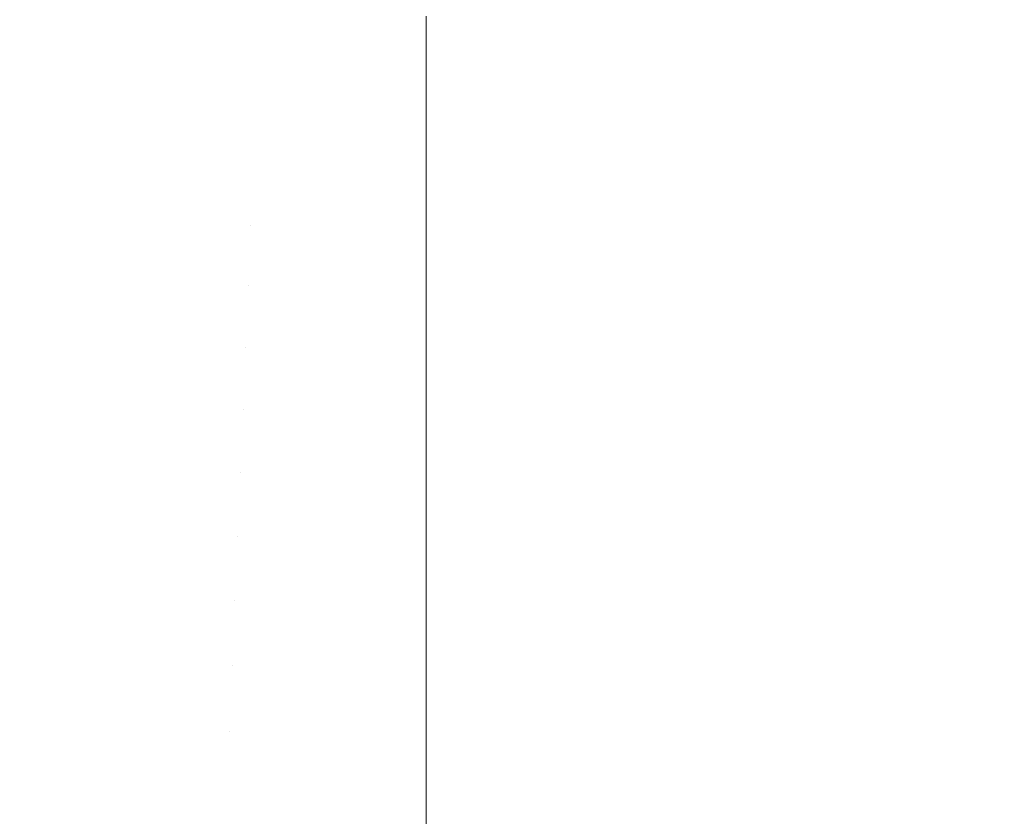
# Model space of a CAD drawing. Header units: centimetres. Extents: x -25.8 to 27.5, y 33.3 to 35.1.
# Tile 111 of 256: x -7.7185 to -7.6566, y 33.5435 to 33.5936. Entities that reach past the tile are written whole.
import ezdxf

# ---------------------------------------------------------------- set-up
doc = ezdxf.new("R2010")
doc.units = ezdxf.units.CM
doc.header["$LTSCALE"] = 2.54
doc.layers.add('Lucido design-1', color=7, linetype='Continuous')

# ---------------------------------------------------------------- blocks, each defined once
blk = doc.blocks.new('Gruppo-6-1')
at = {"color": 7, "linetype": 'Continuous', "lineweight": 9}
for points in [[(-25.69296, 35.040112, 330.586121), (-25.69296, 33.440112, 330.586121), (27.40704, 33.440112, 330.586121), (27.40704, 35.040112, 330.586121)], [(-25.69296, 35.040112, 306.619358), (-25.69296, 33.440112, 306.619358), (27.40704, 33.440112, 306.619358), (27.40704, 35.040112, 306.619358)]]:
    blk.add_3dface(points, dxfattribs=at)
for points, invisible_edges in [([(-7.714055, 33.592269, 329.800259), (-7.724554, 33.593388, 329.800259), (-7.724113, 33.596834, 329.802432), (-7.71376, 33.595732, 329.802432)], 15), ([(-7.714055, 33.592269, 305.833496), (-7.724554, 33.593388, 305.833496), (-7.724113, 33.596834, 305.835669), (-7.71376, 33.595732, 305.835669)], 15), ([(-7.703517, 33.591597, 329.800259), (-7.714055, 33.592269, 329.800259), (-7.71376, 33.595732, 329.802432), (-7.703369, 33.595069, 329.802432)], 15), ([(-7.703517, 33.591597, 305.833496), (-7.714055, 33.592269, 305.833496), (-7.71376, 33.595732, 305.835669), (-7.703369, 33.595069, 305.835669)], 15), ([(-7.69296, 33.593833, 329.801797), (-7.69296, 33.591373, 329.800259), (-7.703517, 33.591597, 329.800259), (-7.703369, 33.595069, 329.802432)], 14), ([(-7.69296, 33.593833, 305.835034), (-7.69296, 33.591373, 305.833496), (-7.703517, 33.591597, 305.833496), (-7.703369, 33.595069, 305.835669)], 14), ([(-7.714357, 33.588718, 329.798229), (-7.725007, 33.589852, 329.798229), (-7.724554, 33.593388, 329.800259), (-7.714055, 33.592269, 329.800259)], 15), ([(-7.714357, 33.588718, 305.831466), (-7.725007, 33.589852, 305.831466), (-7.724554, 33.593388, 305.833496), (-7.714055, 33.592269, 305.833496)], 15), ([(-7.69296, 33.591373, 329.800259), (-7.69296, 33.593833, 329.801797), (9.40704, 33.593833, 329.801797), (9.40704, 33.591373, 329.800259)], 10), ([(-7.69296, 33.591373, 305.833496), (-7.69296, 33.593833, 305.835034), (9.40704, 33.593833, 305.835034), (9.40704, 33.591373, 305.833496)], 10), ([(-7.703668, 33.588036, 329.798229), (-7.714357, 33.588718, 329.798229), (-7.714055, 33.592269, 329.800259), (-7.703517, 33.591597, 329.800259)], 15), ([(-7.703668, 33.588036, 305.831466), (-7.714357, 33.588718, 305.831466), (-7.714055, 33.592269, 305.833496), (-7.703517, 33.591597, 305.833496)], 15), ([(-7.69296, 33.590102, 329.799536), (-7.69296, 33.587809, 329.798229), (-7.703668, 33.588036, 329.798229), (-7.703517, 33.591597, 329.800259)], 14), ([(-7.69296, 33.590102, 305.832773), (-7.69296, 33.587809, 305.831466), (-7.703668, 33.588036, 305.831466), (-7.703517, 33.591597, 305.833496)], 14), ([(-7.703517, 33.591597, 329.800259), (-7.69296, 33.591373, 329.800259), (-7.69296, 33.590102, 329.799536)], 9), ([(-7.703517, 33.591597, 305.833496), (-7.69296, 33.591373, 305.833496), (-7.69296, 33.590102, 305.832773)], 9), ([(9.40704, 33.591373, 329.800259), (9.40704, 33.590102, 329.799536), (-7.69296, 33.590102, 329.799536), (-7.69296, 33.591373, 329.800259)], 10), ([(9.40704, 33.591373, 305.833496), (9.40704, 33.590102, 305.832773), (-7.69296, 33.590102, 305.832773), (-7.69296, 33.591373, 305.833496)], 10), ([(-7.714666, 33.585083, 329.796346), (-7.72547, 33.586234, 329.796346), (-7.725007, 33.589852, 329.798229), (-7.714357, 33.588718, 329.798229)], 15), ([(-7.714666, 33.585083, 305.829583), (-7.72547, 33.586234, 305.829583), (-7.725007, 33.589852, 305.831466), (-7.714357, 33.588718, 305.831466)], 15), ([(-7.69296, 33.587809, 329.798229), (-7.69296, 33.590102, 329.799536), (9.40704, 33.590102, 329.799536), (9.40704, 33.587809, 329.798229)], 10), ([(-7.69296, 33.587809, 305.831466), (-7.69296, 33.590102, 305.832773), (9.40704, 33.590102, 305.832773), (9.40704, 33.587809, 305.831466)], 10), ([(-7.703823, 33.584392, 329.796346), (-7.714666, 33.585083, 329.796346), (-7.714357, 33.588718, 329.798229), (-7.703668, 33.588036, 329.798229)], 15), ([(-7.703823, 33.584392, 305.829583), (-7.714666, 33.585083, 305.829583), (-7.714357, 33.588718, 305.831466), (-7.703668, 33.588036, 305.831466)], 15), ([(-7.69296, 33.586277, 329.797439), (-7.69296, 33.584161, 329.796346), (-7.703823, 33.584392, 329.796346), (-7.703668, 33.588036, 329.798229)], 14), ([(-7.69296, 33.586277, 305.830676), (-7.69296, 33.584161, 305.829583), (-7.703823, 33.584392, 305.829583), (-7.703668, 33.588036, 305.831466)], 14), ([(-7.703668, 33.588036, 329.798229), (-7.69296, 33.587809, 329.798229), (-7.69296, 33.586277, 329.797439)], 9), ([(-7.703668, 33.588036, 305.831466), (-7.69296, 33.587809, 305.831466), (-7.69296, 33.586277, 305.830676)], 9), ([(9.40704, 33.587809, 329.798229), (9.40704, 33.586277, 329.797439), (-7.69296, 33.586277, 329.797439), (-7.69296, 33.587809, 329.798229)], 10), ([(9.40704, 33.587809, 305.831466), (9.40704, 33.586277, 305.830676), (-7.69296, 33.586277, 305.830676), (-7.69296, 33.587809, 305.831466)], 10), ([(-7.714982, 33.581371, 329.794612), (-7.725944, 33.582539, 329.794612), (-7.72547, 33.586234, 329.796346), (-7.714666, 33.585083, 329.796346)], 15), ([(-7.714982, 33.581371, 305.827849), (-7.725944, 33.582539, 305.827849), (-7.72547, 33.586234, 305.829583), (-7.714666, 33.585083, 305.829583)], 15), ([(-7.69296, 33.584161, 329.796346), (-7.69296, 33.586277, 329.797439), (9.40704, 33.586277, 329.797439), (9.40704, 33.584161, 329.796346)], 10), ([(-7.69296, 33.584161, 305.829583), (-7.69296, 33.586277, 305.830676), (9.40704, 33.586277, 305.830676), (9.40704, 33.584161, 305.829583)], 10), ([(-7.703981, 33.58067, 329.794612), (-7.714982, 33.581371, 329.794612), (-7.714666, 33.585083, 329.796346), (-7.703823, 33.584392, 329.796346)], 15), ([(-7.703981, 33.58067, 305.827849), (-7.714982, 33.581371, 305.827849), (-7.714666, 33.585083, 305.829583), (-7.703823, 33.584392, 305.829583)], 15), ([(-7.703981, 33.58067, 329.794612), (-7.703823, 33.584392, 329.796346), (-7.69296, 33.584161, 329.796346), (-7.69296, 33.582365, 329.79551)], 11), ([(-7.703981, 33.58067, 305.827849), (-7.703823, 33.584392, 305.829583), (-7.69296, 33.584161, 305.829583), (-7.69296, 33.582365, 305.828747)], 11), ([(9.40704, 33.584161, 329.796346), (9.40704, 33.582365, 329.79551), (-7.69296, 33.582365, 329.79551), (-7.69296, 33.584161, 329.796346)], 10), ([(9.40704, 33.584161, 305.829583), (9.40704, 33.582365, 305.828747), (-7.69296, 33.582365, 305.828747), (-7.69296, 33.584161, 305.829583)], 10), ([(-7.715304, 33.577588, 329.793031), (-7.726426, 33.578773, 329.793031), (-7.725944, 33.582539, 329.794612), (-7.714982, 33.581371, 329.794612)], 15), ([(-7.715304, 33.577588, 305.826268), (-7.726426, 33.578773, 305.826268), (-7.725944, 33.582539, 305.827849), (-7.714982, 33.581371, 305.827849)], 15), ([(-7.69296, 33.582365, 329.79551), (-7.69296, 33.580436, 329.794612), (-7.703981, 33.58067, 329.794612)], 10), ([(-7.69296, 33.582365, 305.828747), (-7.69296, 33.580436, 305.827849), (-7.703981, 33.58067, 305.827849)], 10), ([(-7.69296, 33.580436, 329.794612), (-7.69296, 33.582365, 329.79551), (9.40704, 33.582365, 329.79551), (9.40704, 33.580436, 329.794612)], 10), ([(-7.69296, 33.580436, 305.827849), (-7.69296, 33.582365, 305.828747), (9.40704, 33.582365, 305.828747), (9.40704, 33.580436, 305.827849)], 10), ([(-7.704142, 33.576876, 329.793031), (-7.715304, 33.577588, 329.793031), (-7.714982, 33.581371, 329.794612), (-7.703981, 33.58067, 329.794612)], 15), ([(-7.704142, 33.576876, 305.826268), (-7.715304, 33.577588, 305.826268), (-7.714982, 33.581371, 305.827849), (-7.703981, 33.58067, 305.827849)], 15), ([(-7.704142, 33.576876, 329.793031), (-7.703981, 33.58067, 329.794612), (-7.69296, 33.580436, 329.794612), (-7.69296, 33.578372, 329.793753)], 11), ([(-7.704142, 33.576876, 305.826268), (-7.703981, 33.58067, 305.827849), (-7.69296, 33.580436, 305.827849), (-7.69296, 33.578372, 305.82699)], 11), ([(9.40704, 33.580436, 329.794612), (9.40704, 33.578372, 329.793753), (-7.69296, 33.578372, 329.793753), (-7.69296, 33.580436, 329.794612)], 10), ([(9.40704, 33.580436, 305.827849), (9.40704, 33.578372, 305.82699), (-7.69296, 33.578372, 305.82699), (-7.69296, 33.580436, 305.827849)], 10), ([(-7.715632, 33.57374, 329.791607), (-7.726916, 33.574942, 329.791607), (-7.726426, 33.578773, 329.793031), (-7.715304, 33.577588, 329.793031)], 15), ([(-7.715632, 33.57374, 305.824844), (-7.726916, 33.574942, 305.824844), (-7.726426, 33.578773, 305.826268), (-7.715304, 33.577588, 305.826268)], 15), ([(-7.69296, 33.578372, 329.793753), (-7.69296, 33.576639, 329.793031), (-7.704142, 33.576876, 329.793031)], 10), ([(-7.69296, 33.578372, 305.82699), (-7.69296, 33.576639, 305.826268), (-7.704142, 33.576876, 305.826268)], 10), ([(-7.69296, 33.576639, 329.793031), (-7.69296, 33.578372, 329.793753), (9.40704, 33.578372, 329.793753), (9.40704, 33.576639, 329.793031)], 10), ([(-7.69296, 33.576639, 305.826268), (-7.69296, 33.578372, 305.82699), (9.40704, 33.578372, 305.82699), (9.40704, 33.576639, 305.826268)], 10), ([(-7.704306, 33.573018, 329.791607), (-7.715632, 33.57374, 329.791607), (-7.715304, 33.577588, 329.793031), (-7.704142, 33.576876, 329.793031)], 15), ([(-7.704306, 33.573018, 305.824844), (-7.715632, 33.57374, 305.824844), (-7.715304, 33.577588, 305.826268), (-7.704142, 33.576876, 305.826268)], 15), ([(-7.704306, 33.573018, 329.791607), (-7.704142, 33.576876, 329.793031), (-7.69296, 33.576639, 329.793031), (-7.69296, 33.574307, 329.792171)], 11), ([(-7.704306, 33.573018, 305.824844), (-7.704142, 33.576876, 305.826268), (-7.69296, 33.576639, 305.826268), (-7.69296, 33.574307, 305.825408)], 11), ([(9.40704, 33.576639, 329.793031), (9.40704, 33.574307, 329.792171), (-7.69296, 33.574307, 329.792171), (-7.69296, 33.576639, 329.793031)], 10), ([(9.40704, 33.576639, 305.826268), (9.40704, 33.574307, 305.825408), (-7.69296, 33.574307, 305.825408), (-7.69296, 33.576639, 305.826268)], 10), ([(-7.715964, 33.569834, 329.790342), (-7.727414, 33.571054, 329.790342), (-7.726916, 33.574942, 329.791607), (-7.715632, 33.57374, 329.791607)], 15), ([(-7.715964, 33.569834, 305.823579), (-7.727414, 33.571054, 305.823579), (-7.726916, 33.574942, 305.824844), (-7.715632, 33.57374, 305.824844)], 15), ([(-7.69296, 33.574307, 329.792171), (-7.69296, 33.572777, 329.791607), (-7.704306, 33.573018, 329.791607)], 10), ([(-7.69296, 33.574307, 305.825408), (-7.69296, 33.572777, 305.824844), (-7.704306, 33.573018, 305.824844)], 10), ([(-7.69296, 33.572777, 329.791607), (-7.69296, 33.574307, 329.792171), (9.40704, 33.574307, 329.792171), (9.40704, 33.572777, 329.791607)], 10), ([(-7.69296, 33.572777, 305.824844), (-7.69296, 33.574307, 305.825408), (9.40704, 33.574307, 305.825408), (9.40704, 33.572777, 305.824844)], 10), ([(-7.704472, 33.569101, 329.790342), (-7.715964, 33.569834, 329.790342), (-7.715632, 33.57374, 329.791607), (-7.704306, 33.573018, 329.791607)], 15), ([(-7.704472, 33.569101, 305.823579), (-7.715964, 33.569834, 305.823579), (-7.715632, 33.57374, 305.824844), (-7.704306, 33.573018, 305.824844)], 15), ([(-7.704472, 33.569101, 329.790342), (-7.704306, 33.573018, 329.791607), (-7.69296, 33.572777, 329.791607), (-7.69296, 33.570177, 329.790768)], 11), ([(-7.704472, 33.569101, 305.823579), (-7.704306, 33.573018, 305.824844), (-7.69296, 33.572777, 305.824844), (-7.69296, 33.570177, 305.824005)], 11), ([(9.40704, 33.572777, 329.791607), (9.40704, 33.570177, 329.790768), (-7.69296, 33.570177, 329.790768), (-7.69296, 33.572777, 329.791607)], 10), ([(9.40704, 33.572777, 305.824844), (9.40704, 33.570177, 305.824005), (-7.69296, 33.570177, 305.824005), (-7.69296, 33.572777, 305.824844)], 10), ([(-7.716301, 33.565875, 329.789238), (-7.727919, 33.567113, 329.789238), (-7.727414, 33.571054, 329.790342), (-7.715964, 33.569834, 329.790342)], 15), ([(-7.716301, 33.565875, 305.822475), (-7.727919, 33.567113, 305.822475), (-7.727414, 33.571054, 305.823579), (-7.715964, 33.569834, 305.823579)], 15), ([(-7.704641, 33.565132, 329.789238), (-7.716301, 33.565875, 329.789238), (-7.715964, 33.569834, 329.790342), (-7.704472, 33.569101, 329.790342)], 15), ([(-7.704641, 33.565132, 305.822475), (-7.716301, 33.565875, 305.822475), (-7.715964, 33.569834, 305.823579), (-7.704472, 33.569101, 305.823579)], 15), ([(-7.69296, 33.570177, 329.790768), (-7.69296, 33.568857, 329.790342), (-7.704472, 33.569101, 329.790342)], 10), ([(-7.69296, 33.570177, 305.824005), (-7.69296, 33.568857, 305.823579), (-7.704472, 33.569101, 305.823579)], 10), ([(-7.69296, 33.568857, 329.790342), (-7.69296, 33.570177, 329.790768), (9.40704, 33.570177, 329.790768), (9.40704, 33.568857, 329.790342)], 10), ([(-7.69296, 33.568857, 305.823579), (-7.69296, 33.570177, 305.824005), (9.40704, 33.570177, 305.824005), (9.40704, 33.568857, 305.823579)], 10), ([(-7.704641, 33.565132, 329.789238), (-7.704472, 33.569101, 329.790342), (-7.69296, 33.568857, 329.790342), (-7.69296, 33.565989, 329.789545)], 11), ([(-7.704641, 33.565132, 305.822475), (-7.704472, 33.569101, 305.823579), (-7.69296, 33.568857, 305.823579), (-7.69296, 33.565989, 305.822782)], 11), ([(9.40704, 33.568857, 329.790342), (9.40704, 33.565989, 329.789545), (-7.69296, 33.565989, 329.789545), (-7.69296, 33.568857, 329.790342)], 10), ([(9.40704, 33.568857, 305.823579), (9.40704, 33.565989, 305.822782), (-7.69296, 33.565989, 305.822782), (-7.69296, 33.568857, 305.823579)], 10), ([(-7.716642, 33.561871, 329.788299), (-7.728429, 33.563127, 329.788299), (-7.727919, 33.567113, 329.789238), (-7.716301, 33.565875, 329.789238)], 15), ([(-7.716642, 33.561871, 305.821536), (-7.728429, 33.563127, 305.821536), (-7.727919, 33.567113, 305.822475), (-7.716301, 33.565875, 305.822475)], 15), ([(-7.704812, 33.561117, 329.788299), (-7.716642, 33.561871, 329.788299), (-7.716301, 33.565875, 329.789238), (-7.704641, 33.565132, 329.789238)], 15), ([(-7.704812, 33.561117, 305.821536), (-7.716642, 33.561871, 305.821536), (-7.716301, 33.565875, 305.822475), (-7.704641, 33.565132, 305.822475)], 15), ([(-7.69296, 33.565989, 329.789545), (-7.69296, 33.564884, 329.789238), (-7.704641, 33.565132, 329.789238)], 10), ([(-7.69296, 33.565989, 305.822782), (-7.69296, 33.564884, 305.822475), (-7.704641, 33.565132, 305.822475)], 10), ([(-7.69296, 33.564884, 329.789238), (-7.69296, 33.565989, 329.789545), (9.40704, 33.565989, 329.789545), (9.40704, 33.564884, 329.789238)], 10), ([(-7.69296, 33.564884, 305.822475), (-7.69296, 33.565989, 305.822782), (9.40704, 33.565989, 305.822782), (9.40704, 33.564884, 305.822475)], 10), ([(-7.704812, 33.561117, 329.788299), (-7.704641, 33.565132, 329.789238), (-7.69296, 33.564884, 329.789238), (-7.69296, 33.561753, 329.788506)], 11), ([(-7.704812, 33.561117, 305.821536), (-7.704641, 33.565132, 305.822475), (-7.69296, 33.564884, 305.822475), (-7.69296, 33.561753, 305.821743)], 11), ([(9.40704, 33.564884, 329.789238), (9.40704, 33.561753, 329.788506), (-7.69296, 33.561753, 329.788506), (-7.69296, 33.564884, 329.789238)], 10), ([(9.40704, 33.564884, 305.822475), (9.40704, 33.561753, 305.821743), (-7.69296, 33.561753, 305.821743), (-7.69296, 33.564884, 305.822475)], 10), ([(-7.716986, 33.557829, 329.787525), (-7.728945, 33.559103, 329.787525), (-7.728429, 33.563127, 329.788299), (-7.716642, 33.561871, 329.788299)], 15), ([(-7.716986, 33.557829, 305.820762), (-7.728945, 33.559103, 305.820762), (-7.728429, 33.563127, 305.821536), (-7.716642, 33.561871, 305.821536)], 15), ([(-7.704984, 33.557063, 329.787525), (-7.716986, 33.557829, 329.787525), (-7.716642, 33.561871, 329.788299), (-7.704812, 33.561117, 329.788299)], 15), ([(-7.704984, 33.557063, 305.820762), (-7.716986, 33.557829, 305.820762), (-7.716642, 33.561871, 305.821536), (-7.704812, 33.561117, 305.821536)], 15), ([(-7.69296, 33.561753, 329.788506), (-7.69296, 33.560865, 329.788299), (-7.704812, 33.561117, 329.788299)], 10), ([(-7.69296, 33.561753, 305.821743), (-7.69296, 33.560865, 305.821536), (-7.704812, 33.561117, 305.821536)], 10), ([(-7.69296, 33.560865, 329.788299), (-7.69296, 33.561753, 329.788506), (9.40704, 33.561753, 329.788506), (9.40704, 33.560865, 329.788299)], 10), ([(-7.69296, 33.560865, 305.821536), (-7.69296, 33.561753, 305.821743), (9.40704, 33.561753, 305.821743), (9.40704, 33.560865, 305.821536)], 10), ([(-7.704984, 33.557063, 329.787525), (-7.704812, 33.561117, 329.788299), (-7.69296, 33.560865, 329.788299), (-7.69296, 33.557475, 329.787652)], 11), ([(-7.704984, 33.557063, 305.820762), (-7.704812, 33.561117, 305.821536), (-7.69296, 33.560865, 305.821536), (-7.69296, 33.557475, 305.820889)], 11), ([(9.40704, 33.560865, 329.788299), (9.40704, 33.557475, 329.787652), (-7.69296, 33.557475, 329.787652), (-7.69296, 33.560865, 329.788299)], 10), ([(9.40704, 33.560865, 305.821536), (9.40704, 33.557475, 305.820889), (-7.69296, 33.557475, 305.820889), (-7.69296, 33.560865, 305.821536)], 10), ([(-7.717333, 33.553754, 329.786919), (-7.729464, 33.555046, 329.786919), (-7.728945, 33.559103, 329.787525), (-7.716986, 33.557829, 329.787525)], 15), ([(-7.717333, 33.553754, 305.820156), (-7.729464, 33.555046, 305.820156), (-7.728945, 33.559103, 305.820762), (-7.716986, 33.557829, 305.820762)], 15), ([(-7.705157, 33.552978, 329.786919), (-7.717333, 33.553754, 329.786919), (-7.716986, 33.557829, 329.787525), (-7.704984, 33.557063, 329.787525)], 15), ([(-7.705157, 33.552978, 305.820156), (-7.717333, 33.553754, 305.820156), (-7.716986, 33.557829, 305.820762), (-7.704984, 33.557063, 305.820762)], 15), ([(-7.69296, 33.557475, 329.787652), (-7.69296, 33.556808, 329.787525), (-7.704984, 33.557063, 329.787525)], 10), ([(-7.69296, 33.557475, 305.820889), (-7.69296, 33.556808, 305.820762), (-7.704984, 33.557063, 305.820762)], 10), ([(-7.69296, 33.556808, 329.787525), (-7.69296, 33.557475, 329.787652), (9.40704, 33.557475, 329.787652), (9.40704, 33.556808, 329.787525)], 10), ([(-7.69296, 33.556808, 305.820762), (-7.69296, 33.557475, 305.820889), (9.40704, 33.557475, 305.820889), (9.40704, 33.556808, 305.820762)], 10), ([(-7.705157, 33.552978, 329.786919), (-7.704984, 33.557063, 329.787525), (-7.69296, 33.556808, 329.787525), (-7.69296, 33.553163, 329.786985)], 11), ([(-7.705157, 33.552978, 305.820156), (-7.704984, 33.557063, 305.820762), (-7.69296, 33.556808, 305.820762), (-7.69296, 33.553163, 305.820222)], 11), ([(9.40704, 33.556808, 329.787525), (9.40704, 33.553163, 329.786985), (-7.69296, 33.553163, 329.786985), (-7.69296, 33.556808, 329.787525)], 10), ([(9.40704, 33.556808, 305.820762), (9.40704, 33.553163, 305.820222), (-7.69296, 33.553163, 305.820222), (-7.69296, 33.556808, 305.820762)], 10), ([(-7.717682, 33.549655, 329.786483), (-7.729987, 33.550965, 329.786483), (-7.729464, 33.555046, 329.786919), (-7.717333, 33.553754, 329.786919)], 15), ([(-7.717682, 33.549655, 305.81972), (-7.729987, 33.550965, 305.81972), (-7.729464, 33.555046, 305.820156), (-7.717333, 33.553754, 305.820156)], 15), ([(-7.705332, 33.548867, 329.786483), (-7.717682, 33.549655, 329.786483), (-7.717333, 33.553754, 329.786919), (-7.705157, 33.552978, 329.786919)], 15), ([(-7.705332, 33.548867, 305.81972), (-7.717682, 33.549655, 305.81972), (-7.717333, 33.553754, 305.820156), (-7.705157, 33.552978, 305.820156)], 15), ([(-7.69296, 33.553163, 329.786985), (-7.69296, 33.552719, 329.786919), (-7.705157, 33.552978, 329.786919)], 10), ([(-7.69296, 33.553163, 305.820222), (-7.69296, 33.552719, 305.820156), (-7.705157, 33.552978, 305.820156)], 10), ([(-7.69296, 33.552719, 329.786919), (-7.69296, 33.553163, 329.786985), (9.40704, 33.553163, 329.786985), (9.40704, 33.552719, 329.786919)], 10), ([(-7.69296, 33.552719, 305.820156), (-7.69296, 33.553163, 305.820222), (9.40704, 33.553163, 305.820222), (9.40704, 33.552719, 305.820156)], 10), ([(-7.705332, 33.548867, 329.786483), (-7.705157, 33.552978, 329.786919), (-7.69296, 33.552719, 329.786919), (-7.69296, 33.548827, 329.786506)], 11), ([(-7.705332, 33.548867, 305.81972), (-7.705157, 33.552978, 305.820156), (-7.69296, 33.552719, 305.820156), (-7.69296, 33.548827, 305.819743)], 11), ([(9.40704, 33.552719, 329.786919), (9.40704, 33.548827, 329.786506), (-7.69296, 33.548827, 329.786506), (-7.69296, 33.552719, 329.786919)], 10), ([(9.40704, 33.552719, 305.820156), (9.40704, 33.548827, 305.819743), (-7.69296, 33.548827, 305.819743), (-7.69296, 33.552719, 305.820156)], 10), ([(-7.718032, 33.545537, 329.786217), (-7.730512, 33.546866, 329.786217), (-7.729987, 33.550965, 329.786483), (-7.717682, 33.549655, 329.786483)], 15), ([(-7.718032, 33.545537, 305.819453), (-7.730512, 33.546866, 305.819453), (-7.729987, 33.550965, 305.81972), (-7.717682, 33.549655, 305.81972)], 15), ([(-7.705507, 33.544738, 329.786217), (-7.718032, 33.545537, 329.786217), (-7.717682, 33.549655, 329.786483), (-7.705332, 33.548867, 329.786483)], 15), ([(-7.705507, 33.544738, 305.819453), (-7.718032, 33.545537, 305.819453), (-7.717682, 33.549655, 305.81972), (-7.705332, 33.548867, 305.81972)], 15), ([(-7.69296, 33.544472, 329.786217), (-7.705507, 33.544738, 329.786217), (-7.705332, 33.548867, 329.786483), (-7.69296, 33.548604, 329.786483)], 7), ([(-7.69296, 33.544472, 305.819453), (-7.705507, 33.544738, 305.819453), (-7.705332, 33.548867, 305.81972), (-7.69296, 33.548604, 305.81972)], 7), ([(-7.69296, 33.548827, 329.786506), (-7.69296, 33.548604, 329.786483), (-7.705332, 33.548867, 329.786483)], 10), ([(-7.69296, 33.548827, 305.819743), (-7.69296, 33.548604, 305.81972), (-7.705332, 33.548867, 305.81972)], 10), ([(-7.69296, 33.548604, 329.786483), (-7.69296, 33.548827, 329.786506), (9.40704, 33.548827, 329.786506), (9.40704, 33.548604, 329.786483)], 10), ([(-7.69296, 33.548604, 305.81972), (-7.69296, 33.548827, 305.819743), (9.40704, 33.548827, 305.819743), (9.40704, 33.548604, 305.81972)], 10), ([(9.40704, 33.548604, 329.786483), (9.40704, 33.544474, 329.786217), (-7.69296, 33.544474, 329.786217), (-7.69296, 33.548604, 329.786483)], 10), ([(9.40704, 33.548604, 305.81972), (9.40704, 33.544474, 305.819454), (-7.69296, 33.544474, 305.819454), (-7.69296, 33.548604, 305.81972)], 10), ([(-7.718402, 33.541193, 329.786121), (-7.731065, 33.542542, 329.786121), (-7.730512, 33.546866, 329.786217), (-7.718032, 33.545537, 329.786217)], 14), ([(-7.718402, 33.541193, 305.819358), (-7.731065, 33.542542, 305.819358), (-7.730512, 33.546866, 305.819453), (-7.718032, 33.545537, 305.819453)], 14), ([(-7.705692, 33.540382, 329.786121), (-7.718402, 33.541193, 329.786121), (-7.718032, 33.545537, 329.786217), (-7.705507, 33.544738, 329.786217)], 14), ([(-7.705692, 33.540382, 305.819358), (-7.718402, 33.541193, 305.819358), (-7.718032, 33.545537, 305.819453), (-7.705507, 33.544738, 305.819453)], 14), ([(-7.69296, 33.540112, 329.786121), (-7.705692, 33.540382, 329.786121), (-7.705507, 33.544738, 329.786217), (-7.69296, 33.544472, 329.786217)], 6), ([(-7.69296, 33.540112, 305.819358), (-7.705692, 33.540382, 305.819358), (-7.705507, 33.544738, 305.819453), (-7.69296, 33.544472, 305.819453)], 6), ([(-7.69296, 33.544474, 329.786217), (9.40704, 33.544474, 329.786217), (9.40704, 33.540112, 329.786121), (-7.69296, 33.540112, 329.786121)], 1), ([(-7.69296, 33.544474, 305.819454), (9.40704, 33.544474, 305.819454), (9.40704, 33.540112, 305.819358), (-7.69296, 33.540112, 305.819358)], 1)]:
    blk.add_3dface(points, dxfattribs=dict(at, invisible_edges=invisible_edges))

msp = doc.modelspace()

# ---------------------------------------------------------------- block references
at = {"layer": 'Lucido design-1', "color": 7}
msp.add_blockref('Gruppo-6-1', (0, 0), dxfattribs=at)

doc.saveas('drawing.dxf')
